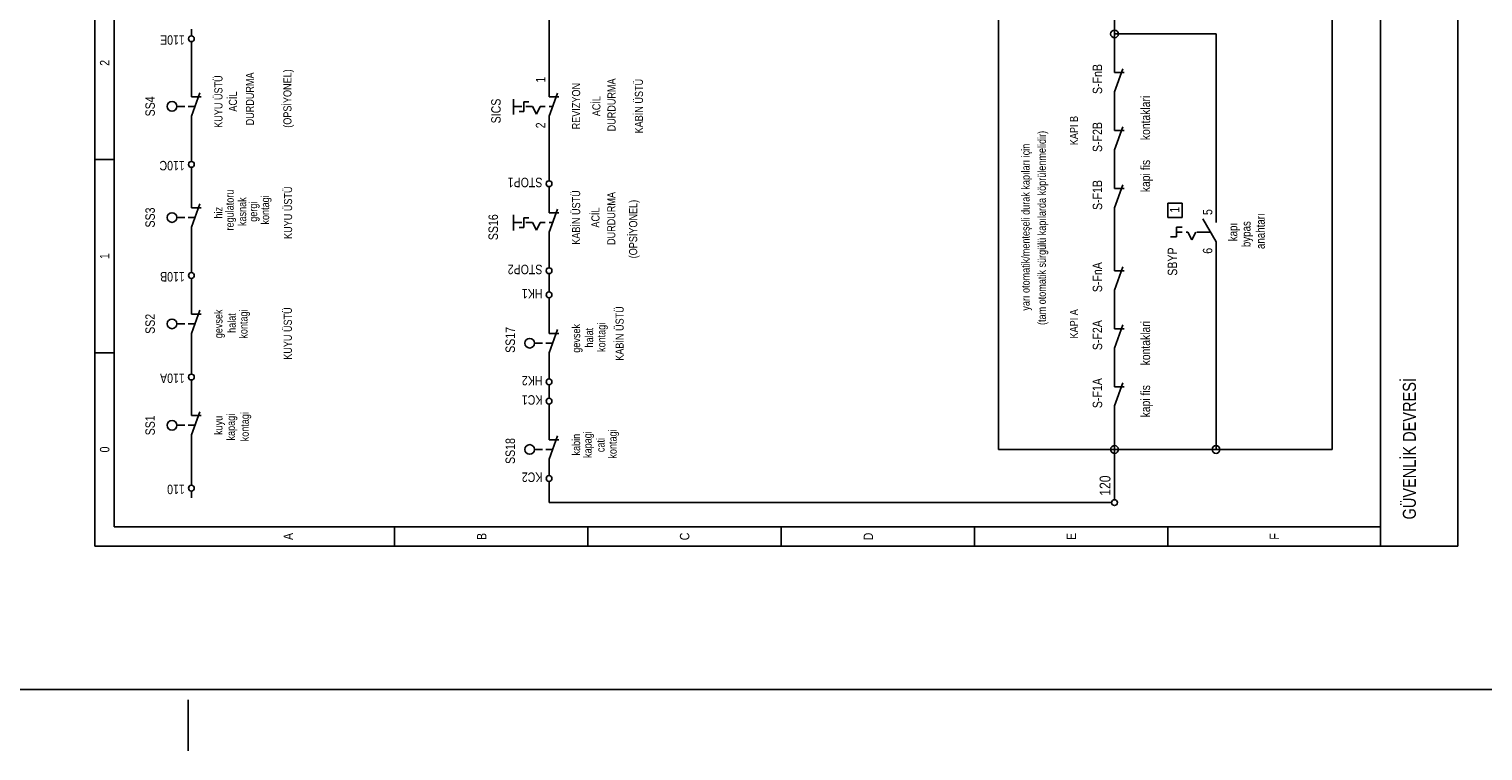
# Model space of a CAD drawing. Header units: centimetres. Extents: x 0 to 15445, y -30 to 2970.
# Tile 24 of 34: x 13322 to 14033, y -30 to 323. Entities that reach past the tile are written whole.
import ezdxf
from ezdxf.enums import TextEntityAlignment as Align

# ---------------------------------------------------------------- set-up
doc = ezdxf.new("R2010")
doc.units = ezdxf.units.CM
doc.linetypes.add('CENTER', pattern=[40, 25, -5, 5, -5])
for name, color, linetype in [('ASN-CERCEVE', 7, 'CONTINUOUS'), ('ASN-EKSEN', 8, 'CENTER'), ('ASN-ELEKTRIK', 3, 'CONTINUOUS'), ('ASN-ELEKTRIK-YAZI', 4, 'CONTINUOUS')]:
    doc.layers.add(name, color=color, linetype=linetype)
doc.styles.get("Standard").update_dxf_attribs({"font": 'arial.ttf', "width": 0.8})

msp = doc.modelspace()

# ---------------------------------------------------------------- linework, layer by layer
at = {"layer": 'ASN-CERCEVE'}
for points in [[(0, 0), (15445, 0), (15445, 2970), (0, 2970)], [(100, 0), (15420, 0), (15420, 2970), (100, 2970)]]:
    msp.add_lwpolyline(points, close=True, dxfattribs=at)
at = {"layer": 'ASN-EKSEN'}
msp.add_line((13400, -30), (13400, -5), dxfattribs=at)
at = {"layer": 'ASN-ELEKTRIK'}
for p, q in [((13354.2, 70.2), (13354.2, 1015.95)), ((13363.66, 79.66), (13363.66, 1015.95)), ((13983.12, 70.2), (13983.12, 1015.95)), ((14020.95, 1015.95), (14020.95, 70.2)), ((13959.48, 117.49), (13959.48, 564.36)), ((13796.34, 117.49), (13796.34, 528.89)), ((13576.45, 353.92), (13576.45, 294.72)), ((13853.08, 320.82), (13853.08, 332.65)), ((13401.49, 319.88), (13401.49, 323.19)), ((13902.74, 320.82), (13853.08, 320.82)), ((13853.08, 306.64), (13853.08, 320.82)), ((13902.74, 233.34), (13902.74, 320.82)), ((13401.49, 313.73), (13401.49, 317.04)), ((13401.49, 294.82), (13401.49, 313.73)), ((13853.08, 301.91), (13853.08, 306.64)), ((13853.08, 292.45), (13857.21, 303.8)), ((13853.08, 301.91), (13857.81, 301.91)), ((13401.49, 290.09), (13401.49, 294.82)), ((13401.49, 280.63), (13405.62, 291.98)), ((13576.45, 289.99), (13576.45, 294.72)), ((13576.45, 280.53), (13580.58, 291.88)), ((13853.08, 292.45), (13853.08, 287.72)), ((13394.4, 285.36), (13398.29, 285.36)), ((13399.97, 285.36), (13403.21, 285.36)), ((13401.49, 290.09), (13406.21, 290.09)), ((13559.03, 281.4), (13559.03, 288.97)), ((13559.05, 285.26), (13563.21, 285.26)), ((13564.16, 287.63), (13566.52, 287.63)), ((13564.16, 287.63), (13564.16, 282.9)), ((13565.1, 285.26), (13568.41, 285.26)), ((13570.3, 281.48), (13568.41, 285.26)), ((13572.19, 285.26), (13570.3, 281.48)), ((13572.19, 285.26), (13574.56, 285.26)), ((13576.45, 289.99), (13581.18, 289.99)), ((13576.45, 285.26), (13578.15, 285.26)), ((13853.08, 278.26), (13853.08, 287.72)), ((13401.49, 280.63), (13401.49, 275.9)), ((13561.79, 282.9), (13564.16, 282.9)), ((13576.45, 280.53), (13576.45, 275.81)), ((13853.08, 273.54), (13853.08, 278.26)), ((13401.49, 261.71), (13401.49, 275.9)), ((13576.45, 275.81), (13576.45, 252.26)), ((13853.08, 264.08), (13857.21, 275.43)), ((13853.08, 273.54), (13857.81, 273.54)), ((13853.08, 264.08), (13853.08, 259.35)), ((13363.66, 259.35), (13354.2, 259.35)), ((13401.49, 258.4), (13401.49, 261.71)), ((13853.08, 249.89), (13853.08, 259.35)), ((13401.49, 252.26), (13401.49, 255.57)), ((13401.49, 240.43), (13401.49, 252.26)), ((13576.45, 248.95), (13576.45, 252.26)), ((13853.08, 245.16), (13853.08, 249.89)), ((13576.45, 242.8), (13576.45, 246.11)), ((13576.45, 237.98), (13576.45, 242.8)), ((13853.08, 235.71), (13857.21, 247.05)), ((13853.08, 245.16), (13857.81, 245.16)), ((13401.49, 235.71), (13401.49, 240.43)), ((13401.49, 226.25), (13405.62, 237.6)), ((13401.49, 235.71), (13406.21, 235.71)), ((13576.45, 233.25), (13576.45, 237.98)), ((13576.45, 223.79), (13580.58, 235.14)), ((13853.08, 235.71), (13853.08, 230.98)), ((13879.09, 230.98), (13879.09, 238.07)), ((13879.09, 238.07), (13886.18, 238.07)), ((13886.18, 238.07), (13886.18, 230.98)), ((13394.4, 230.98), (13398.29, 230.98)), ((13399.97, 230.98), (13403.21, 230.98)), ((13559.03, 224.65), (13559.03, 232.22)), ((13559.05, 228.52), (13563.21, 228.52)), ((13564.16, 230.88), (13566.52, 230.88)), ((13564.16, 230.88), (13564.16, 226.15)), ((13565.1, 228.52), (13568.41, 228.52)), ((13570.3, 224.73), (13568.41, 228.52)), ((13572.19, 228.52), (13570.3, 224.73)), ((13572.19, 228.52), (13574.56, 228.52)), ((13576.45, 233.25), (13581.18, 233.25)), ((13576.45, 228.52), (13578.15, 228.52)), ((13853.08, 209.7), (13853.08, 230.98)), ((13886.18, 230.98), (13879.09, 230.98)), ((13902.74, 219.15), (13896.28, 230.34)), ((13902.74, 228.61), (13902.74, 233.34)), ((13401.49, 226.25), (13401.49, 221.52)), ((13401.49, 221.52), (13401.49, 207.33)), ((13561.79, 226.15), (13564.16, 226.15)), ((13576.45, 223.79), (13576.45, 219.06)), ((13880.51, 221.52), (13883.35, 221.52)), ((13883.35, 226.25), (13886.18, 226.25)), ((13883.35, 226.25), (13883.35, 221.52)), ((13883.35, 223.88), (13886.18, 223.88)), ((13888.08, 223.88), (13889.02, 223.88)), ((13890.91, 220.1), (13889.02, 223.88)), ((13892.8, 223.88), (13890.91, 220.1)), ((13900.37, 223.88), (13893.28, 223.88)), ((13576.45, 209.7), (13576.45, 219.06)), ((13902.74, 219.15), (13902.74, 214.43)), ((13902.74, 214.43), (13902.74, 117.49)), ((13401.49, 204.02), (13401.49, 207.33)), ((13576.45, 206.39), (13576.45, 209.7)), ((13853.08, 204.97), (13853.08, 209.7)), ((13853.08, 195.51), (13857.21, 206.86)), ((13401.49, 197.88), (13401.49, 201.19)), ((13576.45, 200.24), (13576.45, 203.55)), ((13576.45, 200.24), (13576.45, 197.88)), ((13853.08, 204.97), (13857.81, 204.97)), ((13401.49, 188.42), (13401.49, 197.88)), ((13576.45, 194.57), (13576.45, 197.88)), ((13853.08, 195.51), (13853.08, 190.78)), ((13401.49, 183.69), (13401.49, 188.42)), ((13401.49, 174.23), (13405.62, 185.58)), ((13576.45, 188.42), (13576.45, 191.73)), ((13576.45, 178.96), (13576.45, 188.42)), ((13853.08, 181.32), (13853.08, 190.78)), ((13394.4, 178.96), (13398.29, 178.96)), ((13399.97, 178.96), (13403.21, 178.96)), ((13401.49, 183.69), (13406.21, 183.69)), ((13576.45, 174.23), (13576.45, 178.96)), ((13853.08, 176.6), (13853.08, 181.32)), ((13853.08, 167.14), (13857.21, 178.49)), ((13401.49, 174.23), (13401.49, 169.5)), ((13576.45, 164.77), (13580.58, 176.12)), ((13576.45, 174.23), (13581.18, 174.23)), ((13853.08, 176.6), (13857.81, 176.6)), ((13363.66, 164.77), (13354.2, 164.77)), ((13401.49, 157.68), (13401.49, 169.5)), ((13569.36, 169.5), (13573.25, 169.5)), ((13574.94, 169.5), (13578.17, 169.5)), ((13576.45, 164.77), (13576.45, 160.05)), ((13853.08, 167.14), (13853.08, 162.41)), ((13401.49, 154.37), (13401.49, 157.68)), ((13576.45, 160.05), (13576.45, 155.32)), ((13853.08, 152.95), (13853.08, 162.41)), ((13401.49, 148.22), (13401.49, 151.53)), ((13576.45, 152.01), (13576.45, 155.32)), ((13853.08, 148.22), (13853.08, 152.95)), ((13853.08, 138.77), (13857.21, 150.11)), ((13401.49, 138.77), (13401.49, 148.22)), ((13576.45, 145.86), (13576.45, 149.17)), ((13576.45, 142.55), (13576.45, 145.86)), ((13853.08, 148.22), (13857.81, 148.22)), ((13401.49, 134.04), (13401.49, 138.77)), ((13401.49, 124.58), (13405.62, 135.93)), ((13576.45, 136.4), (13576.45, 139.71)), ((13576.45, 126.94), (13576.45, 136.4)), ((13853.08, 138.77), (13853.08, 134.04)), ((13394.4, 129.31), (13398.29, 129.31)), ((13399.97, 129.31), (13403.21, 129.31)), ((13401.49, 134.04), (13406.21, 134.04)), ((13853.08, 117.49), (13853.08, 134.04)), ((13401.49, 124.58), (13401.49, 119.85)), ((13576.45, 122.22), (13576.45, 126.94)), ((13576.45, 112.76), (13580.58, 124.11)), ((13576.45, 122.22), (13581.18, 122.22)), ((13401.49, 103.3), (13401.49, 119.85)), ((13569.36, 117.49), (13573.25, 117.49)), ((13574.94, 117.49), (13578.17, 117.49)), ((13796.34, 117.49), (13853.08, 117.49)), ((13853.08, 96.21), (13853.08, 117.49)), ((13902.74, 117.49), (13853.08, 117.49)), ((13959.48, 117.49), (13902.74, 117.49)), ((13576.45, 112.76), (13576.45, 108.03)), ((13576.45, 104.72), (13576.45, 108.03)), ((13401.49, 99.99), (13401.49, 103.3)), ((13576.45, 98.57), (13576.45, 101.88)), ((13401.49, 93.84), (13401.49, 97.15)), ((13576.45, 98.57), (13576.45, 91.48)), ((13853.08, 92.9), (13853.08, 96.21)), ((13848.35, 91.48), (13576.45, 91.48)), ((13848.35, 91.48), (13851.66, 91.48)), ((13363.66, 79.66), (13983.12, 79.66)), ((13500.79, 79.66), (13500.79, 70.2)), ((13595.37, 79.66), (13595.37, 70.2)), ((13689.94, 79.66), (13689.94, 70.2)), ((13784.52, 70.2), (13784.52, 79.66)), ((13879.09, 70.2), (13879.09, 79.66)), ((14020.95, 70.2), (13354.2, 70.2))]:
    msp.add_line(p, q, dxfattribs=at)
for centre, radius in [((13853.08, 320.82), 1.89), ((13401.49, 318.46), 1.42), ((13392.03, 285.36), 2.36), ((13401.49, 256.99), 1.42), ((13576.45, 247.53), 1.42), ((13392.03, 230.98), 2.36), ((13576.45, 204.97), 1.42), ((13401.49, 202.6), 1.42), ((13576.45, 193.15), 1.42), ((13392.03, 178.96), 2.36), ((13566.99, 169.5), 2.36), ((13401.49, 152.95), 1.42), ((13576.45, 150.59), 1.42), ((13576.45, 141.13), 1.42), ((13392.03, 129.31), 2.36), ((13566.99, 117.49), 2.36), ((13853.08, 117.49), 1.89), ((13902.74, 117.49), 1.89), ((13401.49, 98.57), 1.42), ((13576.45, 103.3), 1.42), ((13853.08, 91.48), 1.42)]:
    msp.add_circle(centre, radius, dxfattribs=at)

# ---------------------------------------------------------------- texts
at = {"layer": 'ASN-ELEKTRIK-YAZI', "width": 0.8}
for s, height, rotation, p in [('110E', 4.634, 180, (13398.27, 320.16)), ('(OPSİYONEL)', 3.9722, 90, (13450.46, 274.91)), ('1', 4.63, 90, (13574.65, 296.99)), ('S-FnB', 4.634, 90, (13847.03, 291.41)), ('kontaklari', 4.54, 90, (13870.48, 268.84)), ('S-F2B', 4.634, 90, (13847.03, 263.04)), ('110C', 4.634, 180, (13398.27, 258.69)), ('kapi fis', 4.54, 90, (13870.48, 243.38)), ('STOP1', 4.634, 180, (13573.23, 250.46)), ('S-F1B', 4.634, 90, (13847.03, 234.67)), ('(OPSİYONEL)', 3.9722, 90, (13619.58, 211.02)), ('5', 4.63, 90, (13900.94, 232.21)), ('STOP2', 4.634, 180, (13573.23, 207.9)), ('S-FnA', 4.634, 90, (13847.03, 194.47)), ('110B', 4.634, 180, (13398.27, 204.31)), ('HK1', 4.634, 180, (13573.23, 196.08)), ('S-F2A', 4.634, 90, (13847.03, 166.1)), ('kontaklari', 4.54, 90, (13870.48, 158.64)), ('110A', 4.634, 180, (13398.27, 154.65)), ('HK2', 4.634, 180, (13573.23, 153.52)), ('S-F1A', 4.634, 90, (13847.03, 137.73)), ('kapi fis', 4.54, 90, (13870.48, 133.19)), ('GÜVENLİK DEVRESİ', 6.3687, 90, (14000.5, 83.24)), ('KC1', 4.634, 180, (13573.23, 144.06)), ('110', 4.634, 180, (13398.27, 100.27)), ('KC2', 4.634, 180, (13573.23, 106.23)), ('120', 5.296, 90, (13851.1, 94.88))]:
    msp.add_text(s, height=height, rotation=rotation, dxfattribs=at).set_placement(p)
for s, height, p in [('2', 4.63, (13361.39, 306.64)), ('KUYU ÜSTÜ', 3.972, (13416.7, 287.72)), ('DURDURMA', 3.972, (13432.13, 289.02)), ('KABİN ÜSTÜ', 3.972, (13622.41, 285.48)), ('ACİL', 3.972, (13423.8, 287.72)), ('REVIZYON', 3.972, (13591.67, 285.48)), ('DURDURMA', 3.972, (13609.01, 286.08)), ('SS4', 4.634, (13383.61, 285.36)), ('ACİL', 3.972, (13601.6, 285.48)), ('(tam otomatik sürgülü kapılarda köprülenmelidir)', 3.9722, (13819.49, 225.89)), ('KAPI B', 3.972, (13835.21, 273.54)), ('yarı otomatik/menteşeli durak kapıları için', 3.9722, (13811.56, 226.25)), ('regulatoru', 3.972, (13422.2, 234.64)), ('kontagi', 3.972, (13439.53, 234.7)), ('KUYU ÜSTÜ', 3.972, (13450.76, 233.34)), ('KABİN ÜSTÜ', 3.972, (13591.68, 230.98)), ('DURDURMA', 3.972, (13608.89, 230.51)), ('SS3', 4.634, (13383.61, 230.98)), ('hiz', 3.972, (13416.71, 233.34)), ('kasnak', 3.972, (13428.3, 233.84)), ('gergi', 3.972, (13433.7, 233.86)), ('ACİL', 3.972, (13601.14, 230.98)), ('1', 4.63, (13884.86, 234.76)), ('SS16', 4.634, (13551.48, 226.25)), ('kapı', 4.256, (13913.14, 223.88)), ('bypas', 4.256, (13919.61, 222.85)), ('anahtarı', 4.256, (13926.6, 224.31)), ('1', 4.63, (13361.39, 212.06)), ('gevsek', 3.972, (13416.71, 178.96)), ('kontagi', 3.972, (13428.95, 178.87)), ('KUYU ÜSTÜ', 3.972, (13450.64, 174.22)), ('KABİN ÜSTÜ', 3.972, (13612.96, 174.23)), ('KAPI A', 3.972, (13835.21, 178.96)), ('SS2', 4.634, (13383.61, 178.96)), ('halat', 3.972, (13423.2, 179.36)), ('gevsek', 3.972, (13591.68, 171.87)), ('kontagi', 3.972, (13604.04, 172.34)), ('halat', 3.972, (13598.03, 172.19)), ('kontagi', 3.972, (13429.58, 128.63)), ('SS1', 4.634, (13383.61, 129.31)), ('kuyu', 3.972, (13416.71, 129.31)), ('kapagi', 3.972, (13422.79, 128.43)), ('kabin', 3.972, (13591.68, 119.85)), ('kapagi', 3.972, (13597.29, 119.88)), ('cati', 3.972, (13603.62, 119.65)), ('kontagi', 3.972, (13609.54, 120.17)), ('0', 4.63, (13361.39, 117.49)), ('A', 4.63, (13451.23, 74.93)), ('B', 4.63, (13545.81, 74.93)), ('C', 4.63, (13645.11, 74.93)), ('D', 4.63, (13734.96, 74.93)), ('E', 4.63, (13834.26, 74.93)), ('F', 4.63, (13933.57, 74.93))]:
    msp.add_text(s, height=height, rotation=90, dxfattribs=at).set_placement(p, align=Align.CENTER)
for s, height, p in [('SICS', 4.634, (13552.81, 289.14)), ('2', 4.63, (13574.65, 277.51)), ('SBYP', 4.634, (13883.73, 216.32)), ('6', 4.63, (13900.94, 216.13)), ('SS17', 4.634, (13559.8, 177.45)), ('SS18', 4.634, (13559.8, 123.07))]:
    msp.add_text(s, height=height, rotation=90, dxfattribs=at).set_placement(p, align=Align.RIGHT)

doc.saveas('drawing.dxf')
